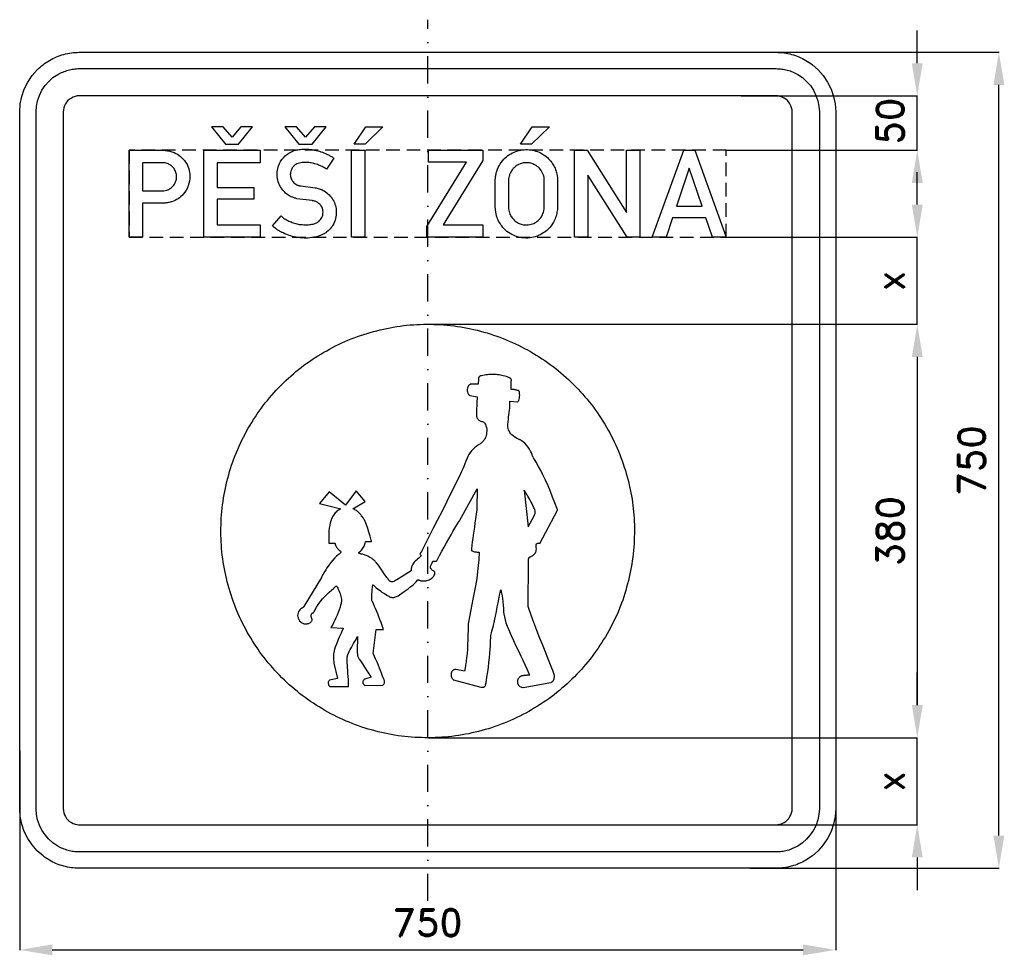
# Model space of a CAD drawing. Header units: millimetres. Extents: x -375 to 530, y -455 to 405.
import ezdxf

# ---------------------------------------------------------------- set-up
doc = ezdxf.new("R2010")
doc.units = ezdxf.units.MM
doc.header["$LTSCALE"] = 5
doc.linetypes.add('ČERCHOVANÁX2', pattern=[2, 1, -0.5, 0, -0.5])
doc.linetypes.add('ČÁRKOVANÁX2', pattern=[1.5, 1, -0.5])
doc.layers.add('Kóty', color=2, linetype='Continuous')
doc.layers.add('Značka', color=7, linetype='Continuous')
doc.styles.get("Standard").update_dxf_attribs({"font": 'romand.shx', "height": 25})
doc.dimstyles.get("Standard").update_dxf_attribs({"dimtxt": 25, "dimasz": 30, "dimexe": 0.18, "dimexo": 0.0625, "dimgap": 12.5, "dimtad": 1, "dimdec": 0, "dimzin": 0, "dimdsep": 46, "dimtxsty": 'Standard', "dimcen": 0.09, "dimadec": 0, "dimazin": 0, "dimtfac": 1, "dimtdec": 0, "dimtofl": 0, "dimtmove": 0, "dimatfit": 3, "dimfxl": 1, "dimtolj": 1, "dimtzin": 0, "dimarcsym": 0})

# ---------------------------------------------------------------- blocks, each defined once
blk = doc.blocks.new('*D0')
at = {"layer": 'Defpoints', "color": 0, "transparency": 16777216}
for p in [(-375, -266.94), (375, -266.94), (375, -450)]:
    blk.add_point(p, dxfattribs=at)
at = {"layer": 'Kóty', "color": 0, "lineweight": -2, "transparency": 16777216}
for p, q in [((-375, -267), (-375, -450.18)), ((375, -267), (375, -450.18)), ((-345, -450), (345, -450))]:
    blk.add_line(p, q, dxfattribs=at)
at = {"layer": 'Kóty', "color": 0, "transparency": 16777216}
for points in [[(-345, -445), (-345, -455), (-375, -450)], [(345, -445), (345, -455), (375, -450)]]:
    blk.add_solid(points, dxfattribs=at)
at = {"layer": 'Kóty', "color": 0, "transparency": 16777216, "insert": (0, -425), "char_height": 25, "attachment_point": 5}
blk.add_mtext('\\A1;750', dxfattribs=at)
blk = doc.blocks.new('*D1')
at = {"layer": 'Defpoints', "color": 0, "transparency": 16777216}
for p in [(295.94, 375), (525, 375), (295.94, -375)]:
    blk.add_point(p, dxfattribs=at)
at = {"layer": 'Kóty', "color": 0, "lineweight": -2, "transparency": 16777216}
for p, q in [((296, 375), (525.18, 375)), ((525, -345), (525, 345)), ((296, -375), (525.18, -375))]:
    blk.add_line(p, q, dxfattribs=at)
at = {"layer": 'Kóty', "color": 0, "transparency": 16777216}
for points in [[(520, 345), (530, 345), (525, 375)], [(520, -345), (530, -345), (525, -375)]]:
    blk.add_solid(points, dxfattribs=at)
at = {"layer": 'Kóty', "color": 0, "transparency": 16777216, "insert": (500, 0), "char_height": 25, "attachment_point": 5, "rotation": 90}
blk.add_mtext('\\A1;750', dxfattribs=at)
blk = doc.blocks.new('*D2')
at = {"layer": 'Defpoints', "color": 0, "transparency": 16777216}
for p in [(274.49, 205), (-1.07, 125.02), (450, 125.02)]:
    blk.add_point(p, dxfattribs=at)
at = {"layer": 'Kóty', "color": 0, "lineweight": -2, "transparency": 16777216}
for p, q in [((450, 235), (450, 265)), ((274.55, 205), (450.18, 205)), ((-1.01, 125.02), (450.18, 125.02)), ((450, 95.02), (450, 65.02))]:
    blk.add_line(p, q, dxfattribs=at)
at = {"layer": 'Kóty', "color": 0, "transparency": 16777216}
for points in [[(445, 235), (455, 235), (450, 205)], [(445, 95.02), (455, 95.02), (450, 125.02)]]:
    blk.add_solid(points, dxfattribs=at)
at = {"layer": 'Kóty', "color": 0, "transparency": 16777216, "insert": (425, 165.01), "char_height": 25, "attachment_point": 5, "rotation": 90}
blk.add_mtext('\\A1;x', dxfattribs=at)
blk = doc.blocks.new('*D3')
at = {"layer": 'Defpoints', "color": 0, "transparency": 16777216}
for p in [(1.07, -255.02), (450, -255.02), (290.36, -335)]:
    blk.add_point(p, dxfattribs=at)
at = {"layer": 'Kóty', "color": 0, "lineweight": -2, "transparency": 16777216}
for p, q in [((450, -225.02), (450, -195.02)), ((1.14, -255.02), (450.18, -255.02)), ((290.42, -335), (450.18, -335)), ((450, -365), (450, -395))]:
    blk.add_line(p, q, dxfattribs=at)
at = {"layer": 'Kóty', "color": 0, "transparency": 16777216}
for points in [[(445, -225.02), (455, -225.02), (450, -255.02)], [(445, -365), (455, -365), (450, -335)]]:
    blk.add_solid(points, dxfattribs=at)
at = {"layer": 'Kóty', "color": 0, "transparency": 16777216, "insert": (425, -295.01), "char_height": 25, "attachment_point": 5, "rotation": 90}
blk.add_mtext('\\A1;x', dxfattribs=at)
blk = doc.blocks.new('*D4')
at = {"layer": 'Defpoints', "color": 0, "transparency": 16777216}
for p in [(-1.07, 125.02), (1.07, -255.02), (450, -255.02)]:
    blk.add_point(p, dxfattribs=at)
at = {"layer": 'Kóty', "color": 0, "lineweight": -2, "transparency": 16777216}
for p, q in [((-1.01, 125.02), (450.18, 125.02)), ((450, 95.02), (450, -225.02)), ((1.14, -255.02), (450.18, -255.02))]:
    blk.add_line(p, q, dxfattribs=at)
at = {"layer": 'Kóty', "color": 0, "transparency": 16777216}
for points in [[(445, 95.02), (455, 95.02), (450, 125.02)], [(445, -225.02), (455, -225.02), (450, -255.02)]]:
    blk.add_solid(points, dxfattribs=at)
at = {"layer": 'Kóty', "color": 0, "transparency": 16777216, "insert": (425, -65), "char_height": 25, "attachment_point": 5, "rotation": 90}
blk.add_mtext('\\A1;380', dxfattribs=at)

msp = doc.modelspace()

# ---------------------------------------------------------------- linework, layer by layer
at = {"layer": 'Kóty'}
for p, q in [((450, 365), (450, 395)), ((288.108, 335), (450.18, 335)), ((274.548, 285.008), (450.18, 285.008))]:
    msp.add_line(p, q, dxfattribs=at)
for points in [[(450, 285.009), (450, 335)], [(450, 125.019), (450, 205)], [(450, -335), (450, -255.016)]]:
    msp.add_lwpolyline(points, dxfattribs=at)
for points in [[(445, 365), (455, 365), (450, 335)], [(445, 255.008), (455, 255.008), (450, 285.008)]]:
    msp.add_solid(points, dxfattribs=at)
at = {"layer": 'Značka', "color": 6, "linetype": 'ČERCHOVANÁX2', "ltscale": 5}
msp.add_lwpolyline([(0, -405), (0, 405)], dxfattribs=at)
at = {"layer": 'Značka', "color": 3}
for points in [[(-320, -375), (-320.22, -374.999), (-320.43, -374.998, -0.0321768), (-327.53, -374.501, -0.0354319), (-334.51, -373.051, -0.0362308), (-341.26, -370.769, -0.0343874), (-347.62, -367.559, -0.0337297), (-353.55, -363.607), (-358.89, -358.891), (-363.61, -353.554), (-367.56, -347.625), (-370.75, -341.258), (-373.05, -334.513), (-374.52, -327.53), (-375, -320.432), (-375, -320.216), (-375, -320), (-375, 320), (-375, 320.216), (-375, 320.432), (-374.5, 327.534), (-373.05, 334.513), (-370.77, 341.262), (-367.56, 347.625), (-363.61, 353.552), (-358.89, 358.891, -0.0341603), (-353.55, 363.611, -0.0342038), (-347.62, 367.559, -0.0340699), (-341.26, 370.746, -0.0333976), (-334.51, 373.051, -0.0341172), (-327.53, 374.525, -0.0367434), (-320.43, 374.998), (-320.22, 374.999), (-320, 375), (320, 375), (320.22, 374.999), (320.43, 374.998, -0.0321854), (327.53, 374.501, -0.0354339), (334.51, 373.051, -0.0362389), (341.26, 370.769, -0.0343837), (347.62, 367.559, -0.0337366), (353.55, 363.607), (358.89, 358.891), (363.61, 353.554), (367.56, 347.625), (370.75, 341.258), (373.05, 334.513), (374.52, 327.53), (375, 320.432), (375, 320.216), (375, 320), (375, -320), (375, -320.216), (375, -320.432), (374.5, -327.534), (373.05, -334.513), (370.77, -341.262), (367.56, -347.625), (363.61, -353.552), (358.89, -358.891), (353.55, -363.611), (347.62, -367.559, -0.0340737), (341.26, -370.746, -0.0333976), (334.51, -373.051, -0.0341214), (327.53, -374.525, -0.0367456), (320.43, -374.998), (320.22, -374.999), (320, -375), (-320, -375)], [(-320, -360), (-320.16, -360), (-320.31, -359.999, -0.0321848), (-325.48, -359.637, -0.0354579), (-330.55, -358.582, -0.0362823), (-335.46, -356.923, -0.0343798), (-340.09, -354.589), (-344.4, -351.714), (-348.28, -348.284), (-351.72, -344.403), (-354.59, -340.091), (-356.91, -335.46), (-358.58, -330.555), (-359.65, -325.477), (-360, -320.314), (-360, -320.157), (-360, -320), (-360, 320), (-360, 320.157), (-360, 320.314), (-359.64, 325.479), (-358.58, 330.555), (-356.92, 335.464), (-354.59, 340.091), (-351.71, 344.402), (-348.28, 348.284), (-344.4, 351.717), (-340.09, 354.589, -0.0340541), (-335.46, 356.906, -0.0333975), (-330.55, 358.582, -0.0341625), (-325.48, 359.654, -0.0367465), (-320.31, 359.999), (-320.16, 360), (-320, 360), (320, 360), (320.16, 360), (320.31, 359.999, -0.0321848), (325.48, 359.637, -0.0354579), (330.55, 358.582, -0.0362712), (335.46, 356.923, -0.034372), (340.09, 354.589), (344.4, 351.714), (348.28, 348.284), (351.72, 344.403), (354.59, 340.091), (356.91, 335.46), (358.58, 330.555), (359.65, 325.477), (360, 320.314), (360, 320.157), (360, 320), (360, -320), (360, -320.157), (360, -320.314), (359.64, -325.479), (358.58, -330.555), (356.92, -335.464), (354.59, -340.091), (351.71, -344.402), (348.28, -348.284), (344.4, -351.717), (340.09, -354.589), (335.46, -356.906, -0.0334086), (330.55, -358.582, -0.0341625), (325.48, -359.654, -0.0367524), (320.31, -359.999), (320.16, -360), (320, -360), (-320, -360)], [(-320, -335), (320, -335), (320.06, -335), (320.12, -335, 0.0321652), (322.05, -334.864), (323.96, -334.468), (325.8, -333.846), (327.53, -332.971), (329.15, -331.893), (330.61, -330.607), (331.89, -329.151), (332.97, -327.534), (333.84, -325.798), (334.47, -323.958), (334.87, -322.054), (335, -320.118), (335, -320.059), (335, -320), (335, 320), (335, 320.059), (335, 320.118), (334.86, 322.055), (334.47, 323.958), (333.85, 325.799), (332.97, 327.534), (331.89, 329.151), (330.61, 330.607), (329.15, 331.894), (327.53, 332.971), (325.8, 333.84), (323.96, 334.468), (322.05, 334.87, 0.0367741), (320.12, 335), (320.06, 335), (320, 335), (-320, 335), (-320.06, 335), (-320.12, 335, 0.0321966), (-322.05, 334.864, 0.0353682), (-323.96, 334.468), (-325.8, 333.846), (-327.53, 332.971), (-329.15, 331.893), (-330.61, 330.607), (-331.89, 329.151), (-332.97, 327.534), (-333.84, 325.798), (-334.47, 323.958), (-334.87, 322.054), (-335, 320.118), (-335, 320.059), (-335, 320), (-335, -320), (-335, -320.059), (-335, -320.118), (-334.86, -322.055), (-334.47, -323.958), (-333.85, -325.799), (-332.97, -327.534), (-331.89, -329.151), (-330.61, -330.607), (-329.15, -331.894), (-327.53, -332.971), (-325.8, -333.84), (-323.96, -334.468), (-322.05, -334.87, 0.0367349), (-320.12, -335), (-320.06, -335), (-320, -335)], [(-274.49, 205.008), (-274.49, 285.008), (-242.13, 285.008), (-241.65, 284.947), (-241.17, 284.883, -0.0253208), (-237.07, 284.138, -0.0429148), (-233.11, 282.842, -0.0795943), (-227.23, 279.318, -0.0765042), (-222.65, 274.133, -0.0768855), (-219.65, 267.965, -0.0757464), (-218.62, 261.167, -0.0940295), (-220.05, 252.37, -0.0983435), (-224.6, 244.75, -0.0732923), (-229.43, 240.457, -0.0676939), (-235.23, 237.675, -0.0341816), (-238.25, 236.845, -0.0378711), (-241.34, 236.458, -0.0048456), (-241.85, 236.434, -0.0017694), (-242.37, 236.417), (-262.24, 236.417), (-262.24, 205.008), (-274.49, 205.008)], [(-134.81, 224.617), (-134.06, 223.984), (-133.3, 223.367, 0.0391093), (-129.63, 220.946, 0.032119), (-125.63, 219.058, 0.032644), (-121.34, 217.579, 0.0398957), (-116.91, 216.742, 0.0244693), (-113.93, 216.53, 0.0143144), (-110.9, 216.55, 0.0353148), (-106.38, 216.935, 0.0841615), (-102.15, 218.342, 0.0552225), (-100.19, 219.596, 0.0560538), (-98.55, 221.258, 0.0572876), (-97.28, 223.242, 0.0568958), (-96.49, 225.458, 0.0628132), (-96.17, 228.013, 0.064421), (-96.5, 230.575, 0.0858424), (-97.89, 233.79, 0.0892011), (-100.27, 236.342, 0.0718491), (-102.78, 237.816, 0.0592763), (-105.58, 238.592), (-105.92, 238.648), (-106.26, 238.7), (-120.2, 240.483), (-120.77, 240.649), (-121.33, 240.817, -0.0177822), (-124.02, 241.723, -0.0322813), (-126.6, 242.892, -0.0621825), (-130.54, 245.579, -0.0552675), (-133.77, 249.142, -0.0687982), (-136.85, 254.558, -0.0728902), (-138.3, 260.583, -0.0746422), (-138.13, 266.78, -0.0722486), (-136.15, 272.725, -0.0946178), (-131.09, 279.724, -0.103585), (-123.85, 284.217, -0.0552026), (-119.28, 285.508, -0.0351049), (-114.52, 285.958, -0.0294081), (-109.17, 285.852, -0.0306318), (-103.89, 285.108, -0.0329385), (-98.17, 283.609, -0.0299013), (-92.66, 281.4, -0.0195501), (-89.88, 280.003, -0.0289404), (-87.25, 278.35), (-86.74, 277.979), (-86.23, 277.6), (-93.1, 267.758), (-93.99, 268.31), (-94.89, 268.85, 0.0318212), (-99.12, 270.979, 0.0354867), (-103.58, 272.517, 0.0379189), (-108.13, 273.459, 0.0356269), (-112.86, 273.725, 0.0569661), (-117.89, 273.232, 0.118683), (-122.26, 271.167, 0.089604), (-124.49, 268.745, 0.0771311), (-125.85, 265.683, 0.0510326), (-126.24, 263.616, 0.0549915), (-126.19, 261.533, 0.0765422), (-125.36, 258.603, 0.070202), (-123.71, 256.008, 0.0532167), (-122.13, 254.411, 0.0574637), (-120.25, 253.208, 0.0305436), (-119.24, 252.763, 0.0330179), (-118.18, 252.45, 0.019565), (-117.35, 252.295), (-116.52, 252.183), (-103.32, 250.45), (-102.87, 250.395), (-102.41, 250.333, -0.0576917), (-98.7, 249.315, -0.0453349), (-95.24, 247.542, -0.0621035), (-90.61, 243.962, -0.068456), (-87.09, 239.342, -0.0673662), (-84.84, 234.199, -0.0645203), (-84, 228.625, -0.073547), (-84.66, 222.162, -0.0756871), (-87.17, 216.175, -0.0656716), (-90.53, 211.752, -0.0666987), (-94.9, 208.375, -0.0560638), (-99.59, 206.217, -0.0382753), (-104.64, 204.967, -0.0422069), (-111.86, 204.25, -0.0424831), (-119.07, 204.758, -0.0406835), (-126.12, 206.328, -0.0369107), (-132.85, 208.975, -0.0289434), (-137.26, 211.309, -0.0389486), (-141.28, 214.2), (-141.98, 214.794), (-142.67, 215.4), (-134.81, 224.617)], [(62.15, 257.825), (62.18, 258.488), (62.22, 259.15, -0.030687), (62.67, 262.484, -0.0310444), (63.53, 265.75, -0.0663014), (66.6, 272.363, -0.0684992), (71.33, 277.942, -0.0618694), (76.53, 281.829, -0.0599324), (82.5, 284.35, -0.0573454), (88.66, 285.528, -0.0575788), (94.94, 285.275, -0.0569136), (100.93, 283.76, -0.057506), (106.43, 280.933, -0.055386), (111.08, 277.173, -0.0534535), (114.82, 272.492, -0.0430535), (117.04, 268.463, -0.0488693), (118.48, 264.125), (118.94, 261.751), (119.22, 259.35), (119.26, 258.954), (119.3, 258.558), (119.3, 231.767), (119.24, 231.15), (119.18, 230.533, -0.0357908), (118.32, 225.567, -0.0478451), (116.64, 220.808, -0.0787915), (112.37, 214.123, -0.0731022), (106.28, 208.967, -0.0601232), (100.48, 206.005, -0.0598561), (94.16, 204.508, -0.0711168), (86.29, 204.564, -0.0741846), (78.77, 206.85, -0.0660437), (72.85, 210.454, -0.0617011), (68.02, 215.442, -0.0470782), (65.24, 219.713, -0.0538723), (63.38, 224.417, -0.0302482), (62.68, 227.538), (62.28, 230.717), (62.21, 231.454), (62.15, 232.192), (62.15, 257.825)], [(-262.24, 273.517), (-262.24, 247.783), (-243.29, 247.783), (-242.91, 247.784, 0.0076557), (-242.54, 247.792, 0.0671689), (-239.88, 248.265, 0.0577442), (-237.39, 249.392, 0.0716992), (-234.51, 251.572, 0.0745136), (-232.4, 254.467, 0.0682964), (-231.19, 257.494, 0.0652769), (-230.82, 260.75, 0.0772259), (-231.39, 264.63, 0.0837329), (-233.14, 268.117, 0.0733861), (-235.45, 270.612, 0.0660943), (-238.37, 272.383, 0.0426375), (-240.35, 273.117, 0.0492357), (-242.4, 273.475), (-242.72, 273.498), (-243.03, 273.517), (-262.24, 273.517)], [(74.33, 257.775), (74.33, 232.183), (74.36, 231.7), (74.4, 231.217, 0.0376379), (74.84, 228.694, 0.0416702), (75.66, 226.267, 0.0628691), (77.53, 222.965, 0.0601775), (80.16, 220.2, 0.0594127), (83.24, 218.088, 0.0643191), (86.71, 216.8, 0.050522), (89.58, 216.371, 0.0445543), (92.5, 216.492, 0.0739028), (97.42, 217.801, 0.0849991), (101.66, 220.55, 0.0736266), (104.5, 223.827, 0.0635868), (106.35, 227.758), (106.91, 229.728, 0.0426858), (107.16, 231.742), (107.17, 232), (107.18, 232.258), (107.18, 257.717), (107.18, 258.171), (107.18, 258.625, 0.0626124), (106.73, 261.413, 0.0483541), (105.66, 264.075, 0.0768876), (102.7, 268.38, 0.0837548), (98.58, 271.517, 0.0698392), (94.75, 273.063, 0.0666692), (90.61, 273.525, 0.0885181), (84.92, 272.525, 0.0981265), (80.02, 269.583, 0.062856), (77.58, 266.94, 0.0514024), (75.8, 263.8, 0.0395275), (74.86, 261.285, 0.0507692), (74.39, 258.667), (74.35, 258.221), (74.33, 257.775)]]:
    msp.add_lwpolyline(points, format="xyb", dxfattribs=at)
for points in [[(-185.89, 290.715), (-173.75, 290.715), (-160.89, 306.429), (-171.61, 306.429), (-179.82, 297.143), (-188.04, 306.429), (-198.75, 306.429), (-185.89, 290.715)], [(-118.41, 290.715), (-106.27, 290.715), (-93.41, 306.429), (-104.12, 306.429), (-112.34, 297.143), (-120.55, 306.429), (-131.27, 306.429), (-118.41, 290.715)], [(-56.87, 306.429), (-41.16, 306.429), (-57.59, 290.715), (-67.59, 290.715), (-56.87, 306.429)], [(96.13, 306.429), (111.84, 306.429), (95.41, 290.715), (85.41, 290.715), (96.13, 306.429)], [(-205.62, 205), (-205.62, 284.992), (-154, 284.992), (-154, 273.458), (-193.48, 273.458), (-193.48, 250.65), (-159.83, 250.65), (-159.83, 239.933), (-193.48, 239.933), (-193.48, 216.367), (-154.1, 216.367), (-154.1, 205), (-205.62, 205)], [(-70, 205), (-70, 284.992), (-57.88, 284.992), (-57.88, 205), (-70, 205)], [(-0.74, 205), (-0.74, 215.058), (35.7, 274.175), (0.7, 274.175), (0.7, 285), (50.8, 285), (50.8, 275.592), (14.32, 216.483), (50.8, 216.483), (50.8, 205), (-0.74, 205)], [(134.97, 205), (134.97, 285), (146.45, 285), (182.8, 227.9), (182.8, 285), (195.05, 285), (194.96, 205), (183.48, 205), (147.06, 262.025), (147.06, 205), (134.97, 205)], [(206.38, 205), (235.37, 285.008), (245.48, 285.008), (274.49, 205), (261.64, 205), (255.66, 222.875), (225.05, 222.875), (219.18, 205), (206.38, 205)], [(252.15, 233.5), (240.41, 268.65), (228.7, 233.5), (252.15, 233.5)]]:
    msp.add_lwpolyline(points, dxfattribs=at)
at = {"layer": 'Značka', "color": 6, "linetype": 'ČÁRKOVANÁX2', "ltscale": 2.5}
msp.add_lwpolyline([(-274.49, 205.008), (274.485, 205.008), (274.485, 285.008), (-274.49, 285.008)], close=True, dxfattribs=at)
at = {"layer": 'Značka', "color": 5}
for points in [[(190, -65), (190, -66.244), (189.98, -67.487, -0.0321696), (188.09, -92.256, -0.0357271), (182.87, -116.574, -0.0366687), (174.71, -140.056, -0.0347545), (163.29, -162.146, -0.0340383), (149.27, -182.677, -0.0344489), (132.58, -201.097, -0.0345583), (113.73, -217.306, -0.0344314), (92.84, -230.774, -0.0343912), (70.44, -241.55, -0.0344174), (46.77, -249.154, -0.0344235), (22.34, -253.764, -0.0344172), (-2.49, -254.984, -0.034416), (-27.28, -253.115, -0.034418), (-51.57, -247.866, -0.0344134), (-75.03, -239.646, -0.0344156), (-97.15, -228.287, -0.0344164), (-117.68, -214.275, -0.0344162), (-136.1, -197.58, -0.0344188), (-152.3, -178.731, -0.0344195), (-165.77, -157.838, -0.034412), (-176.55, -135.436, -0.034415), (-184.15, -111.769, -0.0344167), (-188.76, -87.342, -0.0344156), (-189.98, -62.513, -0.0344105), (-188.11, -37.725, -0.0344158), (-182.87, -13.426, -0.0344142), (-174.65, 10.034, -0.0344167), (-163.29, 32.146, -0.0344209), (-149.27, 52.679, -0.0344207), (-132.58, 71.097, -0.034415), (-113.73, 87.304, -0.0344148), (-92.84, 100.774, -0.0344181), (-70.44, 111.55, -0.0344162), (-46.77, 119.154, -0.0344173), (-22.34, 123.764, -0.0344157), (2.49, 124.984, -0.0344152), (27.28, 123.115, -0.0344156), (51.57, 117.867, -0.0344151), (75.03, 109.645, -0.0344185), (97.15, 98.287, -0.0344189), (117.68, 84.275, -0.0344038), (136.1, 67.58, -0.0344102), (152.31, 48.729, -0.0344811), (165.77, 27.838, -0.0344235), (176.54, 5.443, -0.0340739), (184.15, -18.231, -0.0327897), (188.65, -41.448, -0.0342668), (190, -65)], [(-68.65, -44.468), (-57.44, -37.735), (-65.8, -28.106), (-75.46, -41.208), (-90.49, -29.047), (-99.52, -39.657), (-79.83, -44.634), (-80.14, -44.772), (-80.46, -44.913, 0.0430839), (-82.46, -46.071, 0.0448492), (-84.23, -47.562, 0.0410249), (-85.72, -49.245), (-86.94, -51.129), (-88.03, -53.317), (-88.89, -55.606), (-89.5, -57.673), (-89.98, -59.773), (-90.42, -62.23), (-90.75, -64.704), (-90.8, -65.164), (-90.85, -65.624), (-90.83, -76.218), (-85.21, -76.297), (-85.18, -76.45), (-85.14, -76.603), (-84.89, -77.563), (-84.55, -78.495), (-84.2, -79.247), (-83.78, -79.962), (-83.33, -80.595), (-82.84, -81.188), (-82.41, -81.633), (-81.97, -82.055), (-81.38, -82.57), (-80.77, -83.07), (-80.47, -83.322), (-80.19, -83.598), (-80.06, -83.759), (-79.94, -83.933), (-79.88, -84.051), (-79.84, -84.176), (-79.81, -84.293), (-79.81, -84.412), (-79.82, -84.53), (-79.85, -84.644), (-79.9, -84.742), (-79.95, -84.834), (-80.03, -84.941), (-80.12, -85.039), (-80.15, -85.067), (-80.18, -85.095), (-80.51, -85.375), (-80.84, -85.656), (-81.5, -86.223), (-82.14, -86.799), (-83.72, -88.267), (-85.24, -89.789), (-87.19, -91.881), (-89.04, -94.062), (-90.81, -96.321), (-92.47, -98.658), (-93.74, -100.59), (-94.94, -102.565), (-96.17, -104.729), (-97.32, -106.936), (-97.52, -107.333), (-97.71, -107.731), (-113.92, -134.394), (-113.93, -134.436), (-113.94, -134.479), (-114.02, -134.715), (-114.14, -134.93), (-114.29, -135.104), (-114.46, -135.254), (-114.68, -135.411), (-114.91, -135.548), (-115.15, -135.675), (-115.38, -135.801), (-115.68, -135.973), (-115.98, -136.158, 0.0598756), (-117.52, -137.44, 0.0710212), (-118.67, -139.072), (-119.18, -140.205), (-119.47, -141.409), (-119.56, -142.604), (-119.45, -143.798), (-119.1, -145.127), (-118.52, -146.374), (-117.72, -147.542), (-116.73, -148.545), (-116.15, -148.998), (-115.54, -149.399), (-114.79, -149.805), (-114, -150.125), (-113.72, -150.218), (-113.44, -150.305), (-113.24, -150.312), (-113.05, -150.318), (-112.68, -150.323, 0.0055924), (-112.31, -150.321, 0.0149426), (-111.46, -150.283, 0.01935), (-110.63, -150.188, 0.0261432), (-109.77, -150.022, 0.0342632), (-108.94, -149.754), (-108.33, -149.472), (-107.76, -149.105), (-107.34, -148.744), (-106.98, -148.325), (-106.72, -147.925), (-106.5, -147.494), (-106.31, -146.965), (-106.19, -146.418), (-106.17, -146.28), (-106.15, -146.143), (-106.19, -146.081), (-106.22, -146.018), (-106.29, -145.895), (-106.35, -145.77), (-106.5, -145.464), (-106.64, -145.151), (-106.8, -144.737), (-106.92, -144.311), (-107.02, -143.876), (-107.07, -143.433), (-107.09, -143.059), (-107.08, -142.685), (-107.03, -142.176), (-106.93, -141.673), (-106.83, -141.34), (-106.68, -141.032), (-106.53, -140.839), (-106.35, -140.673), (-106.16, -140.537), (-105.95, -140.428), (-105.7, -140.328), (-105.44, -140.253), (-105.17, -140.193), (-104.9, -140.144), (-104.86, -140.137), (-104.82, -140.13), (-104.59, -139.619), (-104.35, -139.11), (-103.87, -138.123), (-103.37, -137.148), (-102.08, -134.863), (-100.67, -132.654), (-98.73, -129.974), (-96.62, -127.428), (-94.47, -125.085), (-92.22, -122.843), (-90.4, -121.138), (-88.55, -119.469), (-86.59, -117.738), (-84.61, -116.013), (-84.27, -115.709), (-83.92, -115.405), (-83.81, -115.583), (-83.7, -115.761), (-83.47, -116.124), (-83.26, -116.49), (-82.72, -117.441), (-82.23, -118.411), (-81.6, -119.766), (-81.04, -121.15), (-80.53, -122.581), (-80.09, -124.035), (-79.79, -125.216), (-79.54, -126.408), (-79.32, -127.676), (-79.17, -128.953), (-79.15, -129.177), (-79.13, -129.401), (-79.2, -129.75), (-79.27, -130.098), (-79.42, -130.803), (-79.57, -131.506), (-80.02, -133.308), (-80.53, -135.095), (-81.32, -137.555), (-82.2, -139.983), (-83.2, -142.465), (-84.28, -144.91), (-85.22, -146.879), (-86.21, -148.823), (-87.32, -150.877), (-88.48, -152.897), (-88.69, -153.251), (-88.91, -153.604), (-77.54, -154.411), (-77.68, -154.69), (-77.82, -154.97), (-78.76, -156.927), (-79.67, -158.899), (-80.51, -160.785), (-81.33, -162.681), (-82.13, -164.596), (-82.9, -166.521), (-83.51, -168.085), (-84.12, -169.649), (-84.89, -171.634), (-85.6, -173.645), (-86.01, -175.086), (-86.33, -176.552), (-86.52, -177.784), (-86.64, -179.025), (-86.7, -180.299), (-86.69, -181.573), (-86.63, -182.631), (-86.53, -183.685), (-86.38, -184.854), (-86.19, -186.016), (-86.15, -186.227), (-86.11, -186.438), (-82.85, -200.513), (-90.12, -202.048), (-90.21, -202.105), (-90.3, -202.164), (-90.68, -202.512), (-90.97, -202.938), (-91.2, -203.459), (-91.33, -204.015), (-91.37, -204.76), (-91.28, -205.503), (-91.06, -206.222), (-90.71, -206.881), (-90.45, -207.227), (-90.14, -207.533), (-89.83, -207.771), (-89.48, -207.952), (-89.38, -207.992), (-89.28, -208.03), (-72.69, -207.832), (-72.69, -207.428), (-72.69, -207.025), (-72.76, -204.196), (-72.9, -201.369), (-73.08, -198.669), (-73.28, -195.97), (-73.49, -193.265), (-73.69, -190.558), (-73.83, -188.389), (-73.93, -186.219), (-74, -183.908), (-74, -181.598), (-73.99, -181.189), (-73.99, -180.781), (-73.88, -180.456), (-73.78, -180.131), (-73.56, -179.494), (-73.33, -178.861), (-72.72, -177.336), (-72.06, -175.835), (-71.14, -173.925), (-70.15, -172.051), (-69.13, -170.23), (-68.09, -168.424), (-67.25, -166.985), (-66.42, -165.543), (-65.54, -163.988), (-64.7, -162.414), (-64.56, -162.131), (-64.42, -161.848), (-64.68, -175.694), (-64.69, -175.848), (-64.69, -176.003), (-64.71, -177.003), (-64.65, -178.002), (-64.55, -178.837), (-64.39, -179.661), (-64.18, -180.393), (-63.91, -181.106), (-63.67, -181.627), (-63.39, -182.125), (-63, -182.696), (-62.59, -183.25), (-61.28, -185.091), (-60.04, -186.978), (-58.99, -188.591), (-57.93, -190.205), (-56.86, -191.851), (-55.81, -193.5), (-54.95, -194.83), (-54.09, -196.158), (-53.17, -197.572), (-52.24, -198.981), (-52.08, -199.229), (-51.91, -199.477), (-57.78, -201.138), (-57.9, -201.217), (-58.01, -201.297), (-58.57, -201.737), (-59.04, -202.259), (-59.31, -202.662), (-59.51, -203.105), (-59.63, -203.53), (-59.67, -203.969), (-59.63, -204.402), (-59.52, -204.822), (-59.34, -205.245), (-59.09, -205.635), (-58.86, -205.916), (-58.61, -206.175), (-58.29, -206.461), (-57.94, -206.715), (-57.83, -206.783), (-57.73, -206.851), (-41.26, -206.835), (-41.19, -206.756), (-41.12, -206.677), (-40.69, -206.179), (-40.28, -205.656), (-40.01, -205.249), (-39.79, -204.811), (-39.66, -204.414), (-39.59, -204.001), (-39.59, -203.532), (-39.64, -203.065), (-39.74, -202.647), (-39.87, -202.239), (-40.1, -201.665), (-40.35, -201.099), (-41.4, -198.415), (-42.35, -195.693), (-43.24, -193.349), (-44.18, -191.026), (-45.17, -188.639), (-46.16, -186.26), (-47, -184.329), (-47.86, -182.406), (-48.8, -180.348), (-49.77, -178.301), (-49.94, -177.939), (-50.12, -177.577), (-47.3, -155.518), (-40.64, -155.558), (-40.77, -155.149), (-40.9, -154.741), (-41.83, -151.901), (-42.83, -149.084), (-43.83, -146.418), (-44.88, -143.769), (-45.96, -141.122), (-47.06, -138.486), (-47.97, -136.371), (-48.88, -134.259), (-49.86, -132.001), (-50.84, -129.744), (-51.01, -129.343), (-51.19, -128.943), (-51.2, -128.73), (-51.2, -128.517), (-51.22, -128.089), (-51.24, -127.66), (-51.26, -126.57), (-51.27, -125.48), (-51.25, -124.005), (-51.21, -122.53), (-51.13, -121.053), (-51.03, -119.579), (-50.92, -118.417), (-50.8, -117.257), (-50.65, -116.057), (-50.47, -114.861), (-50.44, -114.654), (-50.4, -114.448), (-50.21, -114.618), (-50.02, -114.787), (-49.63, -115.123), (-49.25, -115.457), (-48.29, -116.276), (-47.32, -117.083), (-46.02, -118.128), (-44.7, -119.145), (-43.38, -120.129), (-42.03, -121.085), (-40.95, -121.83), (-39.84, -122.548), (-38.44, -123.411), (-37.03, -124.267), (-35.74, -125.037, 0.0417982), (-34.38, -125.666), (-33.45, -125.943, 0.0384153), (-32.48, -126.076, 0.037531), (-31.51, -126.072, 0.035288), (-30.56, -125.928, 0.0349623), (-29.53, -125.634), (-28.55, -125.212), (-27.19, -124.434), (-25.88, -123.555), (-23.76, -122.109), (-21.64, -120.66), (-19.83, -119.383), (-18.05, -118.07), (-16.27, -116.706), (-14.53, -115.289), (-13.18, -114.122), (-11.87, -112.911), (-10.54, -111.596), (-9.28, -110.219), (-9.07, -109.972), (-8.85, -109.725), (-8.54, -109.882), (-8.21, -110.033), (-7.57, -110.293), (-6.9, -110.504, 0.0353683), (-5.45, -110.811, 0.0336828), (-3.96, -110.915, 0.04785), (-1.73, -110.743, 0.0451338), (0.43, -110.162, 0.039365), (2.17, -109.411, 0.0437945), (3.75, -108.385), (4.74, -107.52), (5.58, -106.506), (6.1, -105.633), (6.44, -104.682), (6.53, -104.21), (6.57, -103.73), (6.56, -103.326), (6.5, -102.928), (6.45, -102.686), (6.38, -102.446), (6.18, -102.313), (5.98, -102.18), (5.61, -101.934), (5.23, -101.685), (4.49, -101.164), (3.78, -100.595), (3.37, -100.215), (3.02, -99.787), (2.82, -99.453), (2.67, -99.092), (2.58, -98.713), (2.56, -98.324), (2.6, -97.876), (2.71, -97.436), (2.93, -96.779), (3.2, -96.142), (3.92, -94.746), (4.7, -93.389), (4.86, -93.122), (5.02, -92.856), (8.23, -92.856), (8.53, -92.276), (8.84, -91.695), (10.97, -87.652), (13.11, -83.615), (15.15, -79.797), (17.21, -75.992), (19.31, -72.202), (21.44, -68.432), (23.17, -65.42), (24.94, -62.424), (26.86, -59.237), (28.83, -56.076), (29.18, -55.517), (29.53, -54.959), (45.37, -26.286), (45.26, -44.317), (45.19, -44.906), (45.12, -45.495), (44.61, -49.579), (44.04, -53.656), (43.49, -57.494), (42.92, -61.329), (42.35, -65.137), (41.8, -68.947), (41.38, -71.987), (40.98, -75.031), (40.59, -78.268), (40.25, -81.511), (40.2, -82.084), (40.14, -82.658), (40.18, -82.715), (40.22, -82.771), (40.32, -82.881), (40.42, -82.983), (40.65, -83.167), (40.9, -83.323), (41.5, -83.6), (42.13, -83.799), (42.91, -83.983), (43.7, -84.116), (44.51, -84.217), (45.32, -84.29), (46.22, -84.348), (47.13, -84.383), (47.27, -84.387), (47.41, -84.391), (47.36, -85.578), (47.29, -86.765), (47.16, -89.067), (46.99, -91.367), (46.52, -96.754), (45.92, -102.128), (45.03, -108.704), (43.96, -115.254), (42.82, -121.458), (41.63, -127.649), (40.68, -132.589), (39.67, -137.525), (38.3, -143.955, 0.0277025), (37.33, -150.431), (37.06, -155.529), (37.01, -160.65), (36.89, -164.928), (36.69, -169.2), (36.46, -173.529), (36.15, -177.853), (35.82, -181.378), (35.42, -184.894), (34.89, -188.722), (34.24, -192.531), (34.11, -193.215), (33.98, -193.899), (25.81, -192.158), (25.59, -192.19), (25.36, -192.225, 0.0475997), (24.4, -192.491, 0.058205), (23.52, -192.952), (22.86, -193.47), (22.33, -194.11), (21.92, -194.819), (21.65, -195.59), (21.49, -196.535), (21.49, -197.497), (21.66, -198.488), (21.98, -199.437), (22.26, -200.022), (22.6, -200.574), (22.97, -201.057), (23.38, -201.499), (23.52, -201.64), (23.68, -201.779), (48.77, -208.417), (48.91, -208.454), (49.05, -208.49), (49.81, -208.643, 0.0464852), (50.58, -208.682, 0.0369491), (51.05, -208.64), (51.5, -208.524), (51.89, -208.351), (52.24, -208.11), (52.56, -207.797), (52.82, -207.435), (53.07, -206.98), (53.26, -206.497), (53.5, -205.503), (53.65, -204.485), (54.41, -199.471), (55.2, -194.477), (55.78, -190.187), (56.26, -185.881), (56.7, -181.575), (57.11, -177.268), (57.41, -173.89), (57.61, -170.5), (57.72, -166.418), (58, -162.362, -0.0333973), (59.01, -157.155), (60.36, -151.991), (61.34, -147.663), (62.22, -143.318), (63.11, -138.974), (64.01, -134.63), (64.72, -131.155), (65.41, -127.679), (66.15, -123.989), (66.89, -120.298), (67.02, -119.648), (67.15, -118.997), (67.28, -119.518), (67.41, -120.038), (67.65, -121.061), (67.87, -122.088), (68.32, -124.553), (68.68, -127.034), (69.03, -130.157), (69.3, -133.288), (69.55, -136.262), (69.82, -139.233), (70.1, -141.536), (70.47, -143.825), (71.11, -146.655), (71.94, -149.434, 0.0231097), (74.21, -155.292), (76.81, -161.023), (78.97, -165.777), (81.13, -170.526), (83.34, -175.271), (85.59, -180.003), (87.39, -183.819), (89.19, -187.639), (91.11, -191.748), (93, -195.87), (93.33, -196.605), (93.66, -197.341), (93.54, -197.355), (93.43, -197.37), (93.2, -197.398), (92.97, -197.426), (92.42, -197.491), (91.87, -197.553), (91.16, -197.63), (90.45, -197.705), (89.74, -197.777), (89.04, -197.85), (88.47, -197.912), (87.9, -197.975), (87.26, -198.048), (86.62, -198.126), (86.51, -198.141), (86.39, -198.156), (86.28, -198.208), (86.16, -198.261), (85.94, -198.372), (85.73, -198.49), (85.23, -198.8), (84.75, -199.151), (84.21, -199.634), (83.72, -200.173), (83.33, -200.702), (82.99, -201.27), (82.76, -201.746), (82.58, -202.243), (82.47, -202.683), (82.41, -203.132), (82.41, -203.884), (82.53, -204.627), (82.77, -205.375), (83.11, -206.077), (83.58, -206.761), (84.15, -207.361), (84.79, -207.865), (85.49, -208.273), (86.38, -208.647), (87.32, -208.883), (87.48, -208.912), (87.65, -208.939), (113.2, -204.24), (113.32, -204.174), (113.44, -204.107), (114.2, -203.604), (114.88, -202.993), (115.42, -202.361), (115.85, -201.655), (116.18, -200.888), (116.41, -200.081), (116.52, -199.383), (116.55, -198.677), (116.52, -197.868), (116.41, -197.066), (116.38, -196.918), (116.35, -196.771), (116, -195.845), (115.65, -194.919), (114.93, -193.057), (114.21, -191.198), (112.37, -186.5), (110.5, -181.811), (107.97, -175.501), (105.43, -169.193), (102.91, -162.896), (100.43, -156.586), (98.51, -151.601), (96.62, -146.601), (94.72, -141.403), (92.91, -136.176), (92.6, -135.269), (92.3, -134.362), (92.55, -93.379), (92.55, -93.199), (92.56, -93.02), (92.58, -92.024), (92.66, -91.032), (92.74, -90.571), (92.87, -90.123), (92.98, -89.865), (93.12, -89.623), (93.28, -89.407), (93.46, -89.213), (93.74, -88.988), (94.03, -88.796), (94.41, -88.593), (94.8, -88.413), (95.44, -88.148), (96.09, -87.9), (96.24, -87.843), (96.39, -87.785), (96.45, -87.713), (96.52, -87.641), (96.65, -87.498), (96.79, -87.359), (97.17, -87.003), (97.56, -86.654), (98.1, -86.141), (98.6, -85.59), (99.09, -84.923), (99.46, -84.191), (99.71, -83.454), (99.86, -82.689), (99.93, -81.422), (99.79, -80.158), (99.63, -79.273), (99.56, -78.384), (99.58, -77.953), (99.68, -77.532), (99.78, -77.285), (99.91, -77.054), (100.06, -76.855), (100.25, -76.685), (100.47, -76.536), (100.71, -76.423), (101.06, -76.312), (101.42, -76.249), (101.78, -76.221, -0.0173217), (102.14, -76.222), (102.52, -76.244), (102.9, -76.288), (103.04, -76.308), (103.18, -76.329), (119.47, -45.971), (119.19, -45.221), (118.91, -44.472), (116.89, -39.12), (114.82, -33.788), (112.75, -28.626), (110.6, -23.498), (108.35, -18.406), (105.99, -13.37), (104.04, -9.443), (101.99, -5.564), (99.77, -1.602), (97.41, 2.275), (96.98, 2.937), (96.56, 3.597), (96.46, 3.891), (96.35, 4.184), (96.14, 4.776), (95.91, 5.365), (95.28, 6.859), (94.58, 8.322), (93.51, 10.283), (92.28, 12.147), (90.86, 13.959), (89.27, 15.633), (87.84, 16.915), (86.29, 18.029, 0.0299125), (84.06, 19.237), (81.76, 20.346), (80.11, 21.268), (78.55, 22.352), (77.42, 23.332), (76.4, 24.438), (75.53, 25.654), (74.83, 26.977), (74.37, 28.158), (74.04, 29.383), (73.78, 31.141), (73.73, 32.918), (73.88, 35.219), (74.16, 37.509), (74.43, 39.591), (74.68, 41.672), (74.95, 43.871), (75.19, 46.072), (75.36, 47.893), (75.49, 49.717), (75.6, 51.694), (75.63, 53.672), (75.63, 54.024), (75.63, 54.375), (82.48, 53.735), (82.6, 53.81), (82.71, 53.889), (83.24, 54.413), (83.65, 55.057), (84.11, 56.169), (84.38, 57.338), (84.54, 58.631), (84.59, 59.935), (84.54, 61.12), (84.37, 62.292), (84.25, 62.831), (84.08, 63.358), (83.98, 63.586), (83.86, 63.8), (83.81, 63.871), (83.76, 63.941), (83.7, 63.962), (83.64, 63.984), (83.51, 64.028), (83.39, 64.071), (83.02, 64.188), (82.66, 64.296), (82.06, 64.454), (81.47, 64.593), (80.75, 64.742), (80.03, 64.87), (79.36, 64.973), (78.7, 65.062), (77.91, 65.152), (77.12, 65.223), (76.98, 65.235), (76.83, 65.246), (76.85, 72.976), (76.86, 73.034), (76.88, 73.091), (76.93, 73.41), (76.93, 73.733), (76.89, 73.984), (76.82, 74.228), (76.73, 74.442), (76.61, 74.644), (76.46, 74.853), (76.3, 75.05), (76.13, 75.234), (75.96, 75.418), (75.94, 75.447), (75.91, 75.476), (75.63, 75.611), (75.34, 75.744), (74.74, 76.009), (74.13, 76.259), (72.47, 76.876), (70.78, 77.403, 0.0183279), (68.24, 78.042, 0.0171483), (65.66, 78.499, 0.0182317), (62.8, 78.824, 0.018183), (59.92, 78.939, 0.0152183), (57.45, 78.892, 0.0144006), (54.98, 78.698, 0.0167565), (52.21, 78.322, 0.0187326), (49.47, 77.751), (48.97, 77.628), (48.48, 77.502), (48.44, 77.493), (48.41, 77.483), (48.34, 77.459), (48.27, 77.432), (48.08, 77.337), (47.9, 77.224), (47.62, 77.014), (47.38, 76.772), (47.13, 76.466), (46.93, 76.128), (46.79, 75.811), (46.69, 75.478), (46.62, 75.072), (46.61, 74.661), (46.61, 74.582), (46.62, 74.503), (46.45, 69.938), (39.4, 69.993), (39.2, 69.894), (39.01, 69.789, 0.0607562), (38.07, 69.094, 0.0608846), (37.32, 68.191), (36.81, 67.247), (36.49, 66.222), (36.31, 65.03), (36.34, 63.826), (36.51, 62.818), (36.83, 61.847), (37.19, 61.115), (37.67, 60.461), (37.89, 60.228), (38.14, 60.016), (38.43, 59.804), (38.76, 59.637), (38.9, 59.579), (39.04, 59.526), (45.62, 58.434), (45.6, 58.19), (45.58, 57.946), (45.43, 56.236), (45.31, 54.525), (45.2, 52.896), (45.11, 51.267), (45.03, 49.638), (44.97, 48.008), (44.94, 46.704), (44.91, 45.401), (44.87, 43.775), (44.88, 42.144), (44.99, 40.777), (45.29, 39.447), (45.58, 38.722), (45.98, 38.052), (46.38, 37.564), (46.84, 37.135), (47.44, 36.702), (48.1, 36.346), (48.75, 36.055), (49.43, 35.807), (50.25, 35.545), (51.09, 35.31), (51.27, 35.261), (51.44, 35.213), (51.62, 35), (51.8, 34.785), (52.12, 34.358), (52.42, 33.915), (53.05, 32.825), (53.56, 31.668), (54.01, 30.142), (54.24, 28.565), (54.29, 26.991), (54.16, 25.422), (53.96, 24.171), (53.68, 22.937), (53.31, 21.649), (52.88, 20.381), (52.8, 20.162), (52.72, 19.943), (52.65, 19.832), (52.59, 19.722), (52.44, 19.503), (52.3, 19.288), (51.92, 18.762), (51.52, 18.253), (50.95, 17.6), (50.35, 16.981), (49.7, 16.386), (49.04, 15.823), (48.47, 15.386), (47.89, 14.974), (47.13, 14.482), (46.36, 14.001), (44.64, 12.813), (43.03, 11.479), (41.67, 10.167), (40.42, 8.751), (39.13, 7.062), (37.97, 5.28), (37.01, 3.596), (36.15, 1.857), (35.07, -0.736), (34.07, -3.365, -0.0192345), (30.13, -12.468), (25.77, -21.38), (21.67, -29.684), (17.56, -37.978), (13.18, -46.653), (8.74, -55.301), (5.15, -62.265), (1.57, -69.229), (-2.14, -76.45), (-5.83, -83.68), (-6.46, -84.922), (-7.09, -86.163), (-5.59, -87.666), (-5.75, -87.815), (-5.92, -87.963), (-7.07, -88.953), (-8.23, -89.922), (-9.31, -90.821), (-10.36, -91.747), (-11.37, -92.709), (-12.3, -93.738), (-13.01, -94.636), (-13.65, -95.587), (-14.28, -96.727), (-14.8, -97.925), (-14.88, -98.156), (-14.97, -98.387), (-14.97, -98.409), (-14.98, -98.432), (-14.99, -98.485), (-15, -98.539), (-15.02, -98.716), (-15.04, -98.893), (-15.06, -99.201), (-15.07, -99.51), (-15.08, -99.865), (-15.09, -100.22), (-15.09, -100.511), (-15.1, -100.802), (-15.1, -101.094), (-15.09, -101.385), (-15.09, -101.433), (-15.09, -101.48), (-28.36, -109.843), (-28.5, -109.924), (-28.63, -110.005), (-29.52, -110.529), (-30.43, -111.023), (-31.19, -111.383), (-31.99, -111.648), (-32.5, -111.748, -0.0424905), (-33.02, -111.77, -0.0463109), (-33.53, -111.707), (-34.02, -111.551), (-34.45, -111.327), (-34.85, -111.038), (-35.32, -110.591), (-35.73, -110.087), (-35.83, -109.946), (-35.93, -109.804), (-36.34, -109.285), (-36.75, -108.764), (-37.52, -107.757), (-38.27, -106.735), (-39.91, -104.371), (-41.5, -101.965), (-43.34, -99.123), (-45.28, -96.34), (-47.28, -93.864, 0.035168), (-49.54, -91.645, 0.0329745), (-51.72, -89.996, 0.0292486), (-54.08, -88.625, 0.0328213), (-57.34, -87.211, 0.0269574), (-60.74, -86.196), (-61.45, -86.021), (-62.16, -85.855), (-62.2, -85.841), (-62.24, -85.828), (-62.32, -85.8), (-62.41, -85.772), (-62.59, -85.699), (-62.77, -85.614), (-62.91, -85.534), (-63.04, -85.438), (-63.11, -85.37), (-63.17, -85.293), (-63.21, -85.213), (-63.24, -85.127), (-63.24, -85.033), (-63.23, -84.94), (-63.19, -84.831), (-63.13, -84.729), (-63.06, -84.632), (-62.98, -84.542), (-62.78, -84.348), (-62.56, -84.169), (-61.68, -83.371), (-60.89, -82.497), (-60.16, -81.634), (-59.49, -80.733), (-58.9, -79.818), (-58.37, -78.858), (-57.97, -77.972), (-57.62, -77.06), (-57.31, -76.057), (-57.09, -75.032), (-57.06, -74.866), (-57.03, -74.699), (-51.6, -74.58), (-51.77, -74.047), (-51.93, -73.514), (-52.98, -69.811), (-54, -66.097), (-55, -62.689), (-56.16, -59.329), (-57.49, -56.159, 0.0306418), (-59.14, -53.15), (-60.72, -50.892, 0.0304261), (-62.56, -48.833, 0.036198), (-64.94, -46.748, 0.037803), (-67.59, -45.039), (-68.12, -44.749), (-68.65, -44.468)]]:
    msp.add_lwpolyline(points, format="xyb", dxfattribs=at)
msp.add_lwpolyline([(88.65, -27.481), (92.45, -61.043), (97.92, -51.114), (97.96, -51.006), (98.01, -50.898), (98.3, -50.165), (98.54, -49.41), (98.69, -48.706), (98.77, -47.99), (98.78, -47.256), (98.7, -46.526), (98.57, -45.902), (98.39, -45.294), (98.04, -44.459), (97.64, -43.645), (96.62, -41.576), (95.61, -39.511), (94.76, -37.833), (93.87, -36.17), (92.98, -34.549), (92.07, -32.943), (91.33, -31.694), (90.58, -30.456), (89.77, -29.179), (88.95, -27.917), (88.8, -27.699), (88.65, -27.481)], dxfattribs=at)

# ---------------------------------------------------------------- texts
at = {"layer": 'Kóty', "insert": (425, 311.816), "char_height": 25, "attachment_point": 5, "rotation": 90}
msp.add_mtext('\\A1;50', dxfattribs=at)

# ---------------------------------------------------------------- dimensions: what is measured, and where the dimension line sits
at = {"layer": 'Kóty'}
for base, p1, p2, picture, middle in [((525, 375), (295.94, -375), (295.94, 375), '*D1', (500, 0)), ((450, -255.019), (-1.073, 125.019), (1.074, -255.019), '*D4', (425, -65))]:
    dim = msp.add_linear_dim(base=base, p1=p1, p2=p2, angle=90, dimstyle='Standard', dxfattribs=at)
    dim.commit()
    dim.dimension.update_dxf_attribs({"geometry": picture, "text_midpoint": middle})
for base, p1, p2, picture, middle in [((450, 125.019), (274.49, 205), (-1.073, 125.019), '*D2', (425, 165.01)), ((450, -255.019), (290.357, -335), (1.074, -255.019), '*D3', (425, -295.01))]:
    dim = msp.add_linear_dim(base=base, p1=p1, p2=p2, angle=90, text='x', dimstyle='Standard', dxfattribs=at)
    dim.commit()
    dim.dimension.update_dxf_attribs({"geometry": picture, "text_midpoint": middle})
dim = msp.add_linear_dim(base=(375, -450), p1=(-375, -266.939), p2=(375, -266.939), dimstyle='Standard', dxfattribs=at)
dim.commit()
dim.dimension.update_dxf_attribs({"geometry": '*D0', "text_midpoint": (0, -425)})

doc.saveas('drawing.dxf')
